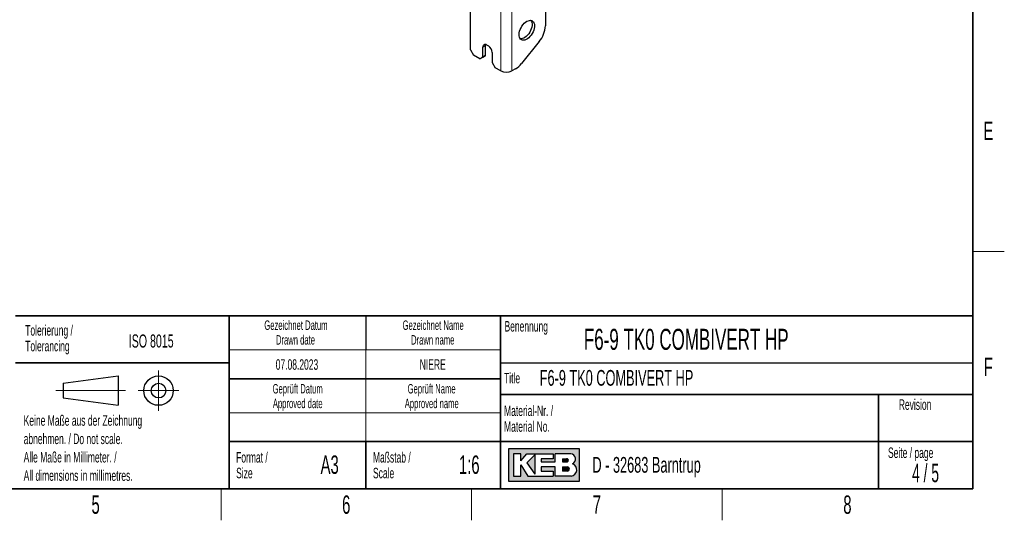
# Paper-space layout 'Blatt4' of a CAD drawing. Header units: millimetres. Extents: x 5 to 418, y 2 to 292.
# Tile 86 of 118: x 226 to 414, y 6 to 101. Entities that reach past the tile are written whole.
import ezdxf

# ---------------------------------------------------------------- set-up
doc = ezdxf.new("R2010")
doc.units = ezdxf.units.MM
doc.layers.add('SLD-0', color=7, linetype='Continuous')
doc.styles.add('SLDTEXTSTYLE0', font='TXT', dxfattribs={"width": 0.605})
doc.styles.add('SLDTEXTSTYLE1', font='TXT', dxfattribs={"width": 0.563})

psp = doc.layouts.new('Blatt4')

# ---------------------------------------------------------------- hatches: boundary and pattern name
at = {"linetype": 'Continuous'}
h = psp.add_hatch(color=7, dxfattribs=at)
h.paths.add_polyline_path([(319.519086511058, 13.45626988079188), (333.083981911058, 13.45626988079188), (333.083981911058, 19.65736492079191), (319.519086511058, 19.65736492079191)], flags=0)
edge = h.paths.add_edge_path(flags=0)
edge.add_arc((331.3188604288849, 15.61738520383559), 1.20464082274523, -81.72003226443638, 70.1709600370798, ccw=False)
edge.add_line((331.4923410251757, 14.42530131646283), (331.480008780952, 14.42519098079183))
edge.add_line((331.480008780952, 14.42519098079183), (328.4331606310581, 14.42519098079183))
edge.add_line((328.4331606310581, 14.42519098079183), (328.4331606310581, 16.16924896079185))
edge.add_line((328.4331606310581, 16.16924896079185), (325.7201815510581, 16.16924896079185))
edge.add_line((325.7201815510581, 16.16924896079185), (325.7201815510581, 15.39411208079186))
edge.add_line((325.7201815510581, 15.39411208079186), (328.0455921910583, 15.39411208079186))
edge.add_line((328.0455921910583, 15.39411208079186), (328.0455921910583, 14.42519098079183))
edge.add_line((328.0455921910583, 14.42519098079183), (323.2009866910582, 14.42519098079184))
edge.add_line((323.2009866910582, 14.42519098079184), (321.8444971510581, 16.55681740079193))
edge.add_line((321.8444971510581, 16.55681740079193), (321.8444971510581, 14.42519098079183))
edge.add_line((321.8444971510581, 14.42519098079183), (320.4880076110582, 14.42519098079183))
edge.add_line((320.4880076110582, 14.42519098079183), (320.4880076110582, 18.68844382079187))
edge.add_line((320.4880076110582, 18.68844382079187), (321.8444971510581, 18.68844382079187))
edge.add_line((321.8444971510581, 18.68844382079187), (321.8444971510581, 17.33195428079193))
edge.add_line((321.8444971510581, 17.33195428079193), (323.0072024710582, 18.68844382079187))
edge.add_line((323.0072024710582, 18.68844382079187), (328.0455921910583, 18.68844382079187))
edge.add_line((328.0455921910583, 18.68844382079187), (328.0455921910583, 17.71952272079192))
edge.add_line((328.0455921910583, 17.71952272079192), (325.7201815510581, 17.71952272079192))
edge.add_line((325.7201815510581, 17.71952272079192), (325.7201815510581, 17.13817006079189))
edge.add_line((325.7201815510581, 17.13817006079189), (328.4331606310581, 17.13817006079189))
edge.add_line((328.4331606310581, 17.13817006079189), (328.4331606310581, 18.68844382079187))
edge.add_line((328.4331606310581, 18.68844382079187), (331.4242487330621, 18.68844382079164))
edge.add_line((331.4242487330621, 18.68844382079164), (331.4256482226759, 18.68844382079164))
edge.add_line((331.4256482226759, 18.68844382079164), (331.4259454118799, 18.68845828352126))
edge.add_arc((331.2860949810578, 17.67430640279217), 1.023749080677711, -64.45894120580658, 82.14849338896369, ccw=False)
psp.add_hatch(color=7, dxfattribs=at).paths.add_polyline_path([(324.5574762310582, 14.81275942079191), (324.557476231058, 18.49465960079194), (323.0072024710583, 16.94438584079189)], flags=0)
h = psp.add_hatch(color=7, dxfattribs=at)
edge = h.paths.add_edge_path(flags=0)
edge.add_line((329.7896501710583, 17.13817006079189), (330.6013652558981, 17.13817006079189))
edge.add_arc((330.6568434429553, 17.42884639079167), 0.2959232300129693, 259.1945394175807, 460.8054605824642)
edge.add_line((330.6013652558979, 17.71952272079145), (329.7896501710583, 17.71952272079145))
edge.add_line((329.7896501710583, 17.71952272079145), (329.7896501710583, 17.13817006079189))
h = psp.add_hatch(color=7, dxfattribs=at)
edge = h.paths.add_edge_path(flags=0)
edge.add_line((329.7896501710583, 15.39411208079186), (330.7588584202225, 15.39411208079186))
edge.add_arc((330.7588584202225, 15.78168052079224), 0.3875684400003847, 270.0000000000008, 450.0000000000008)
edge.add_line((330.7588584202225, 16.16924896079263), (330.7386620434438, 16.16924896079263))
edge.add_line((330.7386620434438, 16.16924896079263), (329.7896501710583, 16.16924896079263))
edge.add_line((329.7896501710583, 16.16924896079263), (329.7896501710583, 15.39411208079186))

# ---------------------------------------------------------------- linework, layer by layer
at = {"color": 7, "linetype": 'Continuous', "lineweight": 25}
for p, q in [((312.2900650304, 95.6814464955), (312.2900650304, 226.3279763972)), ((326.5500517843, 137.2705365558), (326.5500517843, 100.2911814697)), ((314.6470876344, 94.3207663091), (314.6470876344, 96.2260282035)), ((315.1184921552, 94.5929023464), (315.1184921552, 96.4981642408)), ((315.3541944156, 96.6343649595), (315.7077478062, 96.4302629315)), ((325.3715404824, 97.2536910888), (322.0294021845, 93.0961028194)), ((312.2900650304, 95.6814464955), (312.8793206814, 94.6608257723)), ((314.0578319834, 93.9804856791), (312.8793206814, 94.6608257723)), ((314.0578319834, 93.9804856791), (314.6470876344, 94.3207663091)), ((314.5292365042, 94.2526217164), (314.0578319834, 93.9804856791)), ((315.1184921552, 94.5929023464), (314.5292365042, 94.2526217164)), ((314.6470876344, 94.3207663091), (315.1184921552, 94.5929023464)), ((316.4148545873, 95.2055180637), (316.4148545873, 93.3002561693)), ((316.4148545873, 93.3002561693), (317.0041102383, 92.2796354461)), ((318.0647704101, 91.6673293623), (317.0041102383, 92.2796354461)), ((320.8508908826, 92.0511103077), (320.1860907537, 91.6673293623))]:
    psp.add_line(p, q, dxfattribs=at)
at = {"color": 7, "linetype": 'Continuous', "lineweight": 18}
for p, q in [((318.0647704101, 91.6673293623), (318.0647704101, 223.6747606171)), ((320.1860907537, 223.6747606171), (320.1860907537, 91.6673293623)), ((314.6470876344, 96.2260282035), (315.1184921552, 96.4981642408))]:
    psp.add_line(p, q, dxfattribs=at)
at = {"color": 7, "linetype": 'Continuous', "lineweight": 25, "flags": 128}
for points in [[(323.0145178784, 101.1253283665), (323.2634795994, 101.24458175), (323.505279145, 101.311466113), (323.7329603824, 101.3240573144), (323.9399733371, 101.281993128), (324.1203626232, 101.186483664), (324.2689387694, 101.0402765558), (324.3814275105, 100.8475779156), (324.4545927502, 100.6139313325), (324.4863296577, 100.3460583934), (324.4757252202, 100.0516653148), (324.4230845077, 99.7392212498), (324.329921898, 99.4177146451), (324.1989175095, 99.0963946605), (324.0338401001, 98.7845050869), (323.8394386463, 98.4910184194), (323.6213057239, 98.2243777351), (323.3857166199, 97.9922538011), (323.139448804, 97.8013244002), (322.8895869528, 97.6570822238), (322.6433191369, 97.5636768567), (322.407730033, 97.5237954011), (322.1895971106, 97.5385851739), (321.9951956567, 97.6076207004), (321.8301182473, 97.728915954), (321.6991138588, 97.8989814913), (321.6059512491, 98.1129248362), (321.5533105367, 98.3645912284), (321.5427060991, 98.6467406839), (321.5744430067, 98.9512562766), (321.6476082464, 99.2693776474), (321.7600969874, 99.5919530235), (321.9086731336, 99.9097024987), (322.0890624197, 100.2134849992), (322.2960753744, 100.4945612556), (322.5237566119, 100.7448452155), (322.7655561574, 100.9571366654), (323.0145178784, 101.1253283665)], [(323.793387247, 101.3177497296), (323.7975342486, 101.3124125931), (323.9100229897, 101.1197139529), (323.9831882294, 100.8860673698), (324.014925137, 100.6181944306), (324.0043206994, 100.3238013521), (323.951679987, 100.011357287), (323.8585173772, 99.6898506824), (323.7275129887, 99.3685306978), (323.5624355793, 99.0566411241), (323.3680341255, 98.7631544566), (323.1499012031, 98.4965137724), (322.9143120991, 98.2643898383), (322.6680442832, 98.0734604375), (322.418182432, 97.9292182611), (322.1719146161, 97.8358128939), (321.9363255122, 97.7959314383), (321.764243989, 97.8027896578)], [(315.1184921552, 96.4981642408), (315.1320790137, 96.6496199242), (315.148963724, 96.7176932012)]]:
    psp.add_lwpolyline(points, dxfattribs=at)
at = {"color": 7, "linetype": 'Continuous', "lineweight": 25}
for centre, radius, start, end in [((321.4391643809, 100.5267773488), 5.116314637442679, 320.2279276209, 357.3607126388), ((315.0781620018, 96.2959554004), 0.4367091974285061, 50.7967147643, 189.2140369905), ((314.879638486, 95.1356572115), 1.536804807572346, 2.6054784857, 57.39452166), ((318.6093424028, 95.7661028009), 4.338860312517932, 301.1058993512, 322.0212651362), ((319.1254305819, 93.7143959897), 2.305532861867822, 242.6096722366, 297.3903277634)]:
    psp.add_arc(centre, radius, start, end, dxfattribs=at)
at = {"layer": 'SLD-0', "lineweight": 35}
for p, q in [((408, 12), (408, 282.5)), ((225.616731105, 45), (266.3304509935, 45)), ((266.3304509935, 12), (266.3304509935, 45)), ((266.3304509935, 45), (266.3304509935, 12)), ((318, 45), (266.3304509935, 45)), ((318, 45), (318, 12)), ((318, 45), (318, 40.1053465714)), ((318, 45), (408, 45)), ((318, 45), (318, 12)), ((408, 45), (408, 12)), ((225.616731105, 36), (266.3304509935, 36)), ((266.3304509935, 33), (318, 33)), ((408, 30), (318, 30)), ((390, 12), (390, 30)), ((266.3304509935, 21), (318, 21)), ((292.3304509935, 21), (292.3304509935, 12)), ((318, 21), (390, 21)), ((390, 21), (408, 21)), ((26, 12), (408, 12)), ((225.616731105, 12), (266.3304509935, 12)), ((266.3304509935, 12), (318, 12)), ((408, 12), (318, 12))]:
    psp.add_line(p, q, dxfattribs=at)
at = {"layer": 'SLD-0', "lineweight": 18}
for p, q in [((408, 57.25), (414, 57.25)), ((266.3304509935, 38.5), (318, 38.5)), ((292.3304509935, 38.5), (292.3304509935, 33)), ((252.8396209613, 34.5746449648), (252.8396209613, 26.8746449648)), ((292.3304509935, 33), (292.3304509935, 26.5)), ((233.2396209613, 30.7246449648), (246.5396209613, 30.7246449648)), ((248.9896209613, 30.7246449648), (256.6896209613, 30.7246449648)), ((266.3304509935, 26.5), (318, 26.5)), ((292.3304509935, 26.5), (292.3304509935, 21)), ((264.75, 6), (264.75, 12)), ((312.5, 6), (312.5, 12)), ((360.25, 6), (360.25, 12))]:
    psp.add_line(p, q, dxfattribs=at)
at = {"layer": 'SLD-0'}
for p, q in [((292.3304509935, 45), (292.3304509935, 38.5)), ((318, 36), (408, 36)), ((331.4242487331, 18.6884438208), (331.4256482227, 18.6884438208)), ((331.4256482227, 18.6884438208), (331.4259454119, 18.6884582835)), ((331.480008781, 14.4251909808), (331.4923410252, 14.4253013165))]:
    psp.add_line(p, q, dxfattribs=at)
at = {"layer": 'SLD-0', "lineweight": 25}
for p, q in [((234.6396209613, 32.1246449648), (245.1396209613, 33.5246449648)), ((234.6396209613, 32.1246449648), (234.6396209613, 29.3246449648)), ((245.1396209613, 33.5246449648), (245.1396209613, 27.9246449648)), ((234.6396209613, 29.3246449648), (245.1396209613, 27.9246449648))]:
    psp.add_line(p, q, dxfattribs=at)
at = {"layer": 'SLD-0', "linetype": 'Continuous'}
for p, q in [((333.0839819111, 19.6573649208), (319.5190865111, 19.6573649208)), ((319.5190865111, 19.6573649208), (319.5190865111, 13.4562698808)), ((333.0839819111, 13.4562698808), (333.0839819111, 19.6573649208)), ((321.8444971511, 18.6884438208), (320.4880076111, 18.6884438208)), ((320.4880076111, 18.6884438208), (320.4880076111, 14.4251909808)), ((321.8444971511, 17.3319542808), (323.0072024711, 18.6884438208)), ((321.8444971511, 17.3319542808), (321.8444971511, 18.6884438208)), ((323.0072024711, 18.6884438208), (328.0455921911, 18.6884438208)), ((324.5574762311, 18.4946596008), (323.0072024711, 16.9443858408)), ((323.0072024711, 16.9443858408), (324.5574762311, 14.8127594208)), ((324.5574762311, 18.4946596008), (324.5574762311, 14.8127594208)), ((325.7201815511, 17.7195227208), (325.7201815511, 17.1381700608)), ((328.0455921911, 17.7195227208), (325.7201815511, 17.7195227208)), ((325.7201815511, 17.1381700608), (328.4331606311, 17.1381700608)), ((328.0455921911, 18.6884438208), (328.0455921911, 17.7195227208)), ((331.4242487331, 18.6884438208), (328.4331606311, 18.6884438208)), ((328.4331606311, 17.1381700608), (328.4331606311, 18.6884438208)), ((329.7896501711, 17.7195227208), (330.6013652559, 17.7195227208)), ((329.7896501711, 17.7195227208), (329.7896501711, 17.1381700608)), ((329.7896501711, 17.1381700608), (330.6013652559, 17.1381700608)), ((331.4242487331, 18.6884438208), (331.4256482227, 18.6884438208)), ((331.4256482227, 18.6884438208), (331.4259454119, 18.6884582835)), ((321.8444971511, 14.4251909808), (321.8444971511, 16.5568174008)), ((321.8444971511, 16.5568174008), (323.2009866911, 14.4251909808)), ((325.7201815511, 16.1692489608), (325.7201815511, 15.3941120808)), ((328.4331606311, 16.1692489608), (325.7201815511, 16.1692489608)), ((325.7201815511, 15.3941120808), (328.0455921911, 15.3941120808)), ((328.0455921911, 15.3941120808), (328.0455921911, 14.4251909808)), ((328.4331606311, 14.4251909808), (328.4331606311, 16.1692489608)), ((329.7896501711, 16.1692489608), (330.7588584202, 16.1692489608)), ((329.7896501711, 16.1692489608), (329.7896501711, 15.3941120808)), ((330.7588584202, 15.3941120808), (329.7896501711, 15.3941120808)), ((330.7386620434, 16.1692489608), (330.7588584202, 16.1692489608)), ((319.5190865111, 13.4562698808), (333.0839819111, 13.4562698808)), ((320.4880076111, 14.4251909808), (321.8444971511, 14.4251909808)), ((323.2009866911, 14.4251909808), (328.0455921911, 14.4251909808)), ((331.480008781, 14.4251909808), (328.4331606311, 14.4251909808)), ((331.480008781, 14.4251909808), (331.4923410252, 14.4253013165))]:
    psp.add_line(p, q, dxfattribs=at)
at = {"layer": 'SLD-0', "lineweight": 25}
for radius in [2.799999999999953, 1.399999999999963]:
    psp.add_circle((252.8396209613, 30.7246449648), radius, dxfattribs=at)
at = {"layer": 'SLD-0', "linetype": 'Continuous'}
for centre, radius, start, end in [((330.656843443, 17.4288463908), 0.2959232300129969, 259.1945394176, 100.8054605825), ((331.2860949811, 17.6743064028), 1.023749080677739, 295.5410587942, 82.148493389), ((330.7588584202, 15.7816805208), 0.3875684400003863, 270, 90), ((331.3188604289, 15.6173852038), 1.204640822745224, 278.2799677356, 70.1709600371)]:
    psp.add_arc(centre, radius, start, end, dxfattribs=at)

# ---------------------------------------------------------------- texts
at = {"layer": 'SLD-0'}
for s, insert, char_height, attachment_point, style in [('E', (410.9815679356, 82.0010772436), 3.5, 2, 'SLDTEXTSTYLE0'), ('Basisgerät mit Zubehör', (158.3333333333, 59.9870054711), 5, 1, 'SLDTEXTSTYLE0'), ('Tolerierung /', (227.4390961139, 43.2172116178), 2, 1, 'SLDTEXTSTYLE0'), ('Gezeichnet Datum', (279.0254468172, 44.103942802), 1.8, 2, 'SLDTEXTSTYLE0'), ('Gezeichnet Name', (305.1708434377, 44.1039425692), 1.8, 2, 'SLDTEXTSTYLE0'), ('Benennung', (318.7636716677, 43.9908879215), 2, 1, 'SLDTEXTSTYLE0'), ('ISO 8015', (247.1715762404, 41.4342036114), 2.5, 1, 'SLDTEXTSTYLE0'), ('Drawn date', (278.9302899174, 41.3039429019), 1.8, 2, 'SLDTEXTSTYLE0'), ('Drawn name', (305.0870934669, 41.303942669), 1.8, 2, 'SLDTEXTSTYLE0'), ('F6-9 TK0 COMBIVERT HP', (333.8826865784, 42.5045192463), 4, 1, 'SLDTEXTSTYLE0'), ('Tolerancing', (227.4390961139, 40.2172115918), 2, 1, 'SLDTEXTSTYLE0'), ('07.08.2023', (279.2203041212, 36.6989570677), 2, 2, 'SLDTEXTSTYLE0'), ('NIERE', (305.0875444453, 36.6989570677), 2, 2, 'SLDTEXTSTYLE0'), ('F', (410.9536166, 37.0010772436), 3.5, 2, 'SLDTEXTSTYLE0'), ('Title', (318.6797653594, 34.1107265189), 2, 1, 'SLDTEXTSTYLE0'), ('F6-9 TK0 COMBIVERT HP', (325.4718701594, 34.6564983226), 3, 1, 'SLDTEXTSTYLE0'), ('Geprüft Datum', (279.349366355, 31.9851255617), 1.8, 2, 'SLDTEXTSTYLE0'), ('Geprüft Name', (304.8761939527, 31.9851255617), 1.8, 2, 'SLDTEXTSTYLE0'), ('Approved date', (279.3620221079, 29.1851256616), 1.8, 2, 'SLDTEXTSTYLE0'), ('Approved name', (304.900256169, 29.1851256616), 1.8, 2, 'SLDTEXTSTYLE0'), ('Revision', (393.8965220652, 29.0591225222), 2, 1, 'SLDTEXTSTYLE0'), ('Material-Nr. /', (318.6797653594, 27.8878268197), 2, 1, 'SLDTEXTSTYLE0'), ('Keine Maße aus der Zeichnung', (227.1404191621, 26.0307047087), 2, 1, 'SLDTEXTSTYLE0'), ('Material No.', (318.6797653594, 24.8878267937), 2, 1, 'SLDTEXTSTYLE0'), ('abnehmen. / Do not scale.', (227.1404191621, 22.5307046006), 2, 1, 'SLDTEXTSTYLE0'), ('Alle Maße in Millimeter. /', (227.1404191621, 19.0307044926), 2, 1, 'SLDTEXTSTYLE0'), ('Format /', (267.6250939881, 19.0115942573), 2, 1, 'SLDTEXTSTYLE0'), ('Maßstab /', (293.7028556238, 19.0115944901), 2, 1, 'SLDTEXTSTYLE0'), ('Seite / page', (391.8390568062, 19.8830679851), 2, 1, 'SLDTEXTSTYLE0'), ('A3', (285.4514616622, 18.3608999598), 3.5, 2, 'SLDTEXTSTYLE0'), ('1:6', (312.0470038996, 18.3609001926), 3.5, 2, 'SLDTEXTSTYLE0'), ('D - 32683 Barntrup', (335.5202035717, 18.0786992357), 3, 1, 'SLDTEXTSTYLE0'), ('4 / 5', (398.9969990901, 16.7706515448), 3.5, 2, 'SLDTEXTSTYLE1'), ('All dimensions in millimetres.', (227.1404191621, 15.5307043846), 2, 1, 'SLDTEXTSTYLE0'), ('Size', (267.6250939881, 16.0115942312), 2, 1, 'SLDTEXTSTYLE0'), ('Scale', (293.7028556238, 16.011594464), 2, 1, 'SLDTEXTSTYLE0'), ('5', (240.8527123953, 10.7429955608), 3.5, 2, 'SLDTEXTSTYLE0'), ('6', (288.6027123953, 10.7429955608), 3.5, 2, 'SLDTEXTSTYLE0'), ('7', (336.3527123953, 10.7429955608), 3.5, 2, 'SLDTEXTSTYLE0'), ('8', (384.1027123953, 10.7429955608), 3.5, 2, 'SLDTEXTSTYLE0')]:
    psp.add_mtext(s, dxfattribs=dict(at, insert=insert, char_height=char_height, attachment_point=attachment_point, style=style))

doc.saveas('drawing.dxf')
